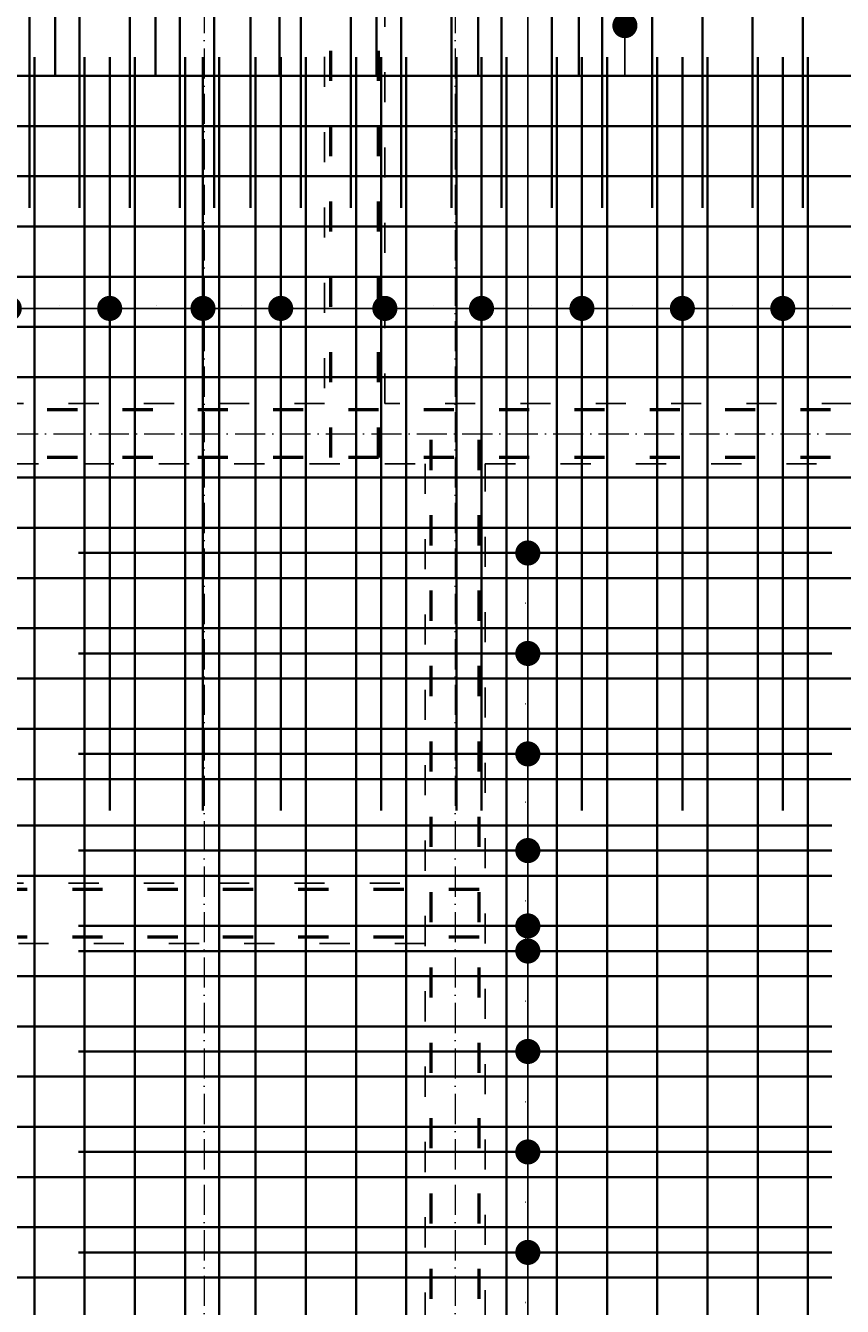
# Model space of a CAD drawing. Header units: millimetres. Extents: x 300938 to 312016, y 11971 to 20881.
# Tile 189 of 239: x 309958 to 310283, y 16572 to 17082. Entities that reach past the tile are written whole.
import ezdxf

# ---------------------------------------------------------------- set-up
doc = ezdxf.new("R2010")
doc.units = ezdxf.units.MM
doc.linetypes.add('ACAD_ISO03W100', pattern=[30, 12, -18])
doc.linetypes.add('ACAD_ISO10W100', pattern=[18, 12, -3, 0, -3])
for name, color, linetype, lineweight in [('konstrukcja wymiary', 1, 'Continuous', 13), ('osie', 5, 'ACAD_ISO10W100', 13), ('zbrojenie', 4, 'Continuous', 50), ('zbrojenie płyty', 141, 'Continuous', 35)]:
    doc.layers.add(name, color=color, linetype=linetype, lineweight=lineweight)
doc.layers.add('przerywane', color=6, linetype='ACAD_ISO03W100')
doc.styles.add('KONSTRUKCJA', font='romand.shx', dxfattribs={"oblique": 10})
doc.styles.get("Standard").update_dxf_attribs({"font": 'romand.shx', "oblique": 10})
doc.dimstyles.new('150', dxfattribs={"dimtxt": 10, "dimasz": 7, "dimexe": 1.25, "dimexo": 0.625, "dimgap": 3, "dimtad": 1, "dimdec": 0, "dimrnd": 0.5, "dimtxsty": 'KONSTRUKCJA', "dimblk": 'ARCHTICK', "dimcen": 2.5, "dimadec": 0, "dimazin": 0, "dimtfac": 1, "dimtdec": 0, "dimtix": 1, "dimtmove": 0, "dimatfit": 3, "dimfxl": 4, "dimfxlon": 1, "dimarcsym": 0})
doc.dimstyles.new('kropki', dxfattribs={"dimtxt": 0.001, "dimasz": 10, "dimexe": 1.25, "dimexo": 0.625, "dimgap": 1, "dimtad": 1, "dimtxsty": 'Standard', "dimblk": 'DOT', "dimcen": 2.5, "dimadec": 0, "dimazin": 0, "dimtfac": 1, "dimtmove": 0, "dimatfit": 3, "dimfxl": 1, "dimfxlon": 1, "dimarcsym": 0})

# ---------------------------------------------------------------- blocks, each defined once
blk = doc.blocks.new('_ArchTick')
at = {"color": 0, "linetype": 'ByBlock', "lineweight": 13, "const_width": 0.15}
blk.add_lwpolyline([(-0.5, -0.5), (0.5, 0.5)], dxfattribs=at)
blk = doc.blocks.new('*D1312')
at = {"layer": 'Defpoints', "color": 0, "transparency": 16777216}
for p in [(310572.63, 17601.22), (309884.63, 16740.22), (310572.63, 16613.22)]:
    blk.add_point(p, dxfattribs=at)
at = {"layer": 'konstrukcja wymiary', "color": 0, "lineweight": -2, "transparency": 16777216}
for p, q in [((309884.63, 17597.22), (309884.63, 17602.47)), ((309884.63, 17601.22), (310572.63, 17601.22)), ((310572.63, 17597.22), (310572.63, 17602.47))]:
    blk.add_line(p, q, dxfattribs=at)
at = {"layer": 'konstrukcja wymiary', "color": 0, "lineweight": -2, "transparency": 16777216, "xscale": 7, "yscale": 7, "zscale": 7, "rotation": 180}
blk.add_blockref('_ArchTick', (309884.63, 17601.22), dxfattribs=at)
at = {"layer": 'konstrukcja wymiary', "color": 0, "lineweight": -2, "transparency": 16777216, "xscale": 7, "yscale": 7, "zscale": 7}
blk.add_blockref('_ArchTick', (310572.63, 17601.22), dxfattribs=at)
at = {"layer": 'konstrukcja wymiary', "color": 0, "transparency": 16777216, "insert": (310228.63, 17609.22), "char_height": 10, "attachment_point": 5, "style": 'KONSTRUKCJA'}
blk.add_mtext('688', dxfattribs=at)
blk = doc.blocks.new('_Dot')
at = {"color": 0, "linetype": 'ByBlock', "lineweight": -2}
blk.add_line((-0.5, 0), (-1, 0), dxfattribs=at)
at = {"color": 0, "linetype": 'ByBlock', "const_width": 0.5}
blk.add_lwpolyline([(-0.25, 0, 1), (0.25, 0, 1)], format="xyb", close=True, dxfattribs=at)
blk = doc.blocks.new('*D1722')
at = {"layer": 'Defpoints', "color": 0, "transparency": 16777216}
for p in [(310207.13, 17101.72), (310196.24, 17081.72), (310207.13, 17081.72)]:
    blk.add_point(p, dxfattribs=at)
at = {"layer": 'konstrukcja wymiary', "color": 0, "lineweight": -2, "transparency": 16777216}
for p, q in [((310196.24, 17111.72), (310196.24, 17121.72)), ((310197.24, 17101.72), (310194.99, 17101.72)), ((310196.24, 17101.72), (310196.24, 17081.72)), ((310197.24, 17081.72), (310194.99, 17081.72)), ((310196.24, 17071.72), (310196.24, 17061.72))]:
    blk.add_line(p, q, dxfattribs=at)
at = {"layer": 'konstrukcja wymiary', "color": 0, "lineweight": -2, "transparency": 16777216, "xscale": 10, "yscale": 10, "zscale": 10}
for p, rotation in [((310196.24, 17101.72), 270), ((310196.24, 17081.72), 90)]:
    blk.add_blockref('_Dot', p, dxfattribs=dict(at, rotation=rotation))
at = {"layer": 'konstrukcja wymiary', "color": 0, "transparency": 16777216, "insert": (310195.24, 17091.72), "char_height": 0.001, "attachment_point": 5, "rotation": 90}
blk.add_mtext('20', dxfattribs=at)
blk = doc.blocks.new('*D1727')
at = {"layer": 'Defpoints', "color": 0, "transparency": 16777216}
for p in [(310147.13, 17131.72), (310149.13, 16871.72), (310157.58, 16871.72)]:
    blk.add_point(p, dxfattribs=at)
at = {"layer": 'konstrukcja wymiary', "color": 0, "lineweight": -2, "transparency": 16777216}
for p, q in [((310156.58, 17131.72), (310158.83, 17131.72)), ((310157.58, 17121.72), (310157.58, 16881.72)), ((310156.58, 16871.72), (310158.83, 16871.72))]:
    blk.add_line(p, q, dxfattribs=at)
at = {"layer": 'konstrukcja wymiary', "color": 0, "lineweight": -2, "transparency": 16777216, "xscale": 10, "yscale": 10, "zscale": 10}
for p, rotation in [((310157.58, 17131.72), 90), ((310157.58, 16871.72), 270)]:
    blk.add_blockref('_Dot', p, dxfattribs=dict(at, rotation=rotation))
at = {"layer": 'konstrukcja wymiary', "color": 0, "transparency": 16777216, "insert": (310156.58, 17001.72), "char_height": 0.001, "attachment_point": 5, "rotation": 90}
blk.add_mtext('260', dxfattribs=at)
blk = doc.blocks.new('*D1728')
at = {"layer": 'Defpoints', "color": 0, "transparency": 16777216}
for p in [(310149.13, 16871.72), (310149.13, 16831.72), (310157.58, 16831.72)]:
    blk.add_point(p, dxfattribs=at)
at = {"layer": 'konstrukcja wymiary', "color": 0, "lineweight": -2, "transparency": 16777216}
for p, q in [((310156.58, 16871.72), (310158.83, 16871.72)), ((310157.58, 16861.72), (310157.58, 16841.72)), ((310156.58, 16831.72), (310158.83, 16831.72))]:
    blk.add_line(p, q, dxfattribs=at)
at = {"layer": 'konstrukcja wymiary', "color": 0, "lineweight": -2, "transparency": 16777216, "xscale": 10, "yscale": 10, "zscale": 10}
for p, rotation in [((310157.58, 16871.72), 90), ((310157.58, 16831.72), 270)]:
    blk.add_blockref('_Dot', p, dxfattribs=dict(at, rotation=rotation))
at = {"layer": 'konstrukcja wymiary', "color": 0, "transparency": 16777216, "insert": (310156.58, 16851.72), "char_height": 0.001, "attachment_point": 5, "rotation": 90}
blk.add_mtext('40', dxfattribs=at)
blk = doc.blocks.new('*D1729')
at = {"layer": 'Defpoints', "color": 0, "transparency": 16777216}
for p in [(310149.13, 16831.72), (310149.13, 16791.72), (310157.58, 16791.72)]:
    blk.add_point(p, dxfattribs=at)
at = {"layer": 'konstrukcja wymiary', "color": 0, "lineweight": -2, "transparency": 16777216}
for p, q in [((310156.58, 16831.72), (310158.83, 16831.72)), ((310157.58, 16821.72), (310157.58, 16801.72)), ((310156.58, 16791.72), (310158.83, 16791.72))]:
    blk.add_line(p, q, dxfattribs=at)
at = {"layer": 'konstrukcja wymiary', "color": 0, "lineweight": -2, "transparency": 16777216, "xscale": 10, "yscale": 10, "zscale": 10}
for p, rotation in [((310157.58, 16831.72), 90), ((310157.58, 16791.72), 270)]:
    blk.add_blockref('_Dot', p, dxfattribs=dict(at, rotation=rotation))
at = {"layer": 'konstrukcja wymiary', "color": 0, "transparency": 16777216, "insert": (310156.58, 16811.72), "char_height": 0.001, "attachment_point": 5, "rotation": 90}
blk.add_mtext('40', dxfattribs=at)
blk = doc.blocks.new('*D1730')
at = {"layer": 'Defpoints', "color": 0, "transparency": 16777216}
for p in [(310149.13, 16791.72), (310149.13, 16753.22), (310157.58, 16753.22)]:
    blk.add_point(p, dxfattribs=at)
at = {"layer": 'konstrukcja wymiary', "color": 0, "lineweight": -2, "transparency": 16777216}
for p, q in [((310156.58, 16791.72), (310158.83, 16791.72)), ((310157.58, 16781.72), (310157.58, 16763.22)), ((310156.58, 16753.22), (310158.83, 16753.22))]:
    blk.add_line(p, q, dxfattribs=at)
at = {"layer": 'konstrukcja wymiary', "color": 0, "lineweight": -2, "transparency": 16777216, "xscale": 10, "yscale": 10, "zscale": 10}
for p, rotation in [((310157.58, 16791.72), 90), ((310157.58, 16753.22), 270)]:
    blk.add_blockref('_Dot', p, dxfattribs=dict(at, rotation=rotation))
at = {"layer": 'konstrukcja wymiary', "color": 0, "transparency": 16777216, "insert": (310156.58, 16772.47), "char_height": 0.001, "attachment_point": 5, "rotation": 90}
blk.add_mtext('38,5', dxfattribs=at)
blk = doc.blocks.new('*D1731')
at = {"layer": 'Defpoints', "color": 0, "transparency": 16777216}
for p in [(310149.13, 16753.22), (310149.13, 16713.22), (310157.58, 16713.22)]:
    blk.add_point(p, dxfattribs=at)
at = {"layer": 'konstrukcja wymiary', "color": 0, "lineweight": -2, "transparency": 16777216}
for p, q in [((310156.58, 16753.22), (310158.83, 16753.22)), ((310157.58, 16743.22), (310157.58, 16723.22)), ((310156.58, 16713.22), (310158.83, 16713.22))]:
    blk.add_line(p, q, dxfattribs=at)
at = {"layer": 'konstrukcja wymiary', "color": 0, "lineweight": -2, "transparency": 16777216, "xscale": 10, "yscale": 10, "zscale": 10}
for p, rotation in [((310157.58, 16753.22), 90), ((310157.58, 16713.22), 270)]:
    blk.add_blockref('_Dot', p, dxfattribs=dict(at, rotation=rotation))
at = {"layer": 'konstrukcja wymiary', "color": 0, "transparency": 16777216, "insert": (310156.58, 16733.22), "char_height": 0.001, "attachment_point": 5, "rotation": 90}
blk.add_mtext('40', dxfattribs=at)
blk = doc.blocks.new('*D1732')
at = {"layer": 'Defpoints', "color": 0, "transparency": 16777216}
for p in [(310149.13, 16713.22), (310149.13, 16673.22), (310157.58, 16673.22)]:
    blk.add_point(p, dxfattribs=at)
at = {"layer": 'konstrukcja wymiary', "color": 0, "lineweight": -2, "transparency": 16777216}
for p, q in [((310156.58, 16713.22), (310158.83, 16713.22)), ((310157.58, 16703.22), (310157.58, 16683.22)), ((310156.58, 16673.22), (310158.83, 16673.22))]:
    blk.add_line(p, q, dxfattribs=at)
at = {"layer": 'konstrukcja wymiary', "color": 0, "lineweight": -2, "transparency": 16777216, "xscale": 10, "yscale": 10, "zscale": 10}
for p, rotation in [((310157.58, 16713.22), 90), ((310157.58, 16673.22), 270)]:
    blk.add_blockref('_Dot', p, dxfattribs=dict(at, rotation=rotation))
at = {"layer": 'konstrukcja wymiary', "color": 0, "transparency": 16777216, "insert": (310156.58, 16693.22), "char_height": 0.001, "attachment_point": 5, "rotation": 90}
blk.add_mtext('40', dxfattribs=at)
blk = doc.blocks.new('*D1733')
at = {"layer": 'Defpoints', "color": 0, "transparency": 16777216}
for p in [(310149.13, 16673.22), (310149.13, 16633.22), (310157.58, 16633.22)]:
    blk.add_point(p, dxfattribs=at)
at = {"layer": 'konstrukcja wymiary', "color": 0, "lineweight": -2, "transparency": 16777216}
for p, q in [((310156.58, 16673.22), (310158.83, 16673.22)), ((310157.58, 16663.22), (310157.58, 16643.22)), ((310156.58, 16633.22), (310158.83, 16633.22))]:
    blk.add_line(p, q, dxfattribs=at)
at = {"layer": 'konstrukcja wymiary', "color": 0, "lineweight": -2, "transparency": 16777216, "xscale": 10, "yscale": 10, "zscale": 10}
for p, rotation in [((310157.58, 16673.22), 90), ((310157.58, 16633.22), 270)]:
    blk.add_blockref('_Dot', p, dxfattribs=dict(at, rotation=rotation))
at = {"layer": 'konstrukcja wymiary', "color": 0, "transparency": 16777216, "insert": (310156.58, 16653.22), "char_height": 0.001, "attachment_point": 5, "rotation": 90}
blk.add_mtext('40', dxfattribs=at)
blk = doc.blocks.new('*D1734')
at = {"layer": 'Defpoints', "color": 0, "transparency": 16777216}
for p in [(310149.13, 16633.22), (310149.13, 16593.22), (310157.58, 16593.22)]:
    blk.add_point(p, dxfattribs=at)
at = {"layer": 'konstrukcja wymiary', "color": 0, "lineweight": -2, "transparency": 16777216}
for p, q in [((310156.58, 16633.22), (310158.83, 16633.22)), ((310157.58, 16623.22), (310157.58, 16603.22)), ((310156.58, 16593.22), (310158.83, 16593.22))]:
    blk.add_line(p, q, dxfattribs=at)
at = {"layer": 'konstrukcja wymiary', "color": 0, "lineweight": -2, "transparency": 16777216, "xscale": 10, "yscale": 10, "zscale": 10}
for p, rotation in [((310157.58, 16633.22), 90), ((310157.58, 16593.22), 270)]:
    blk.add_blockref('_Dot', p, dxfattribs=dict(at, rotation=rotation))
at = {"layer": 'konstrukcja wymiary', "color": 0, "transparency": 16777216, "insert": (310156.58, 16613.22), "char_height": 0.001, "attachment_point": 5, "rotation": 90}
blk.add_mtext('40', dxfattribs=at)
blk = doc.blocks.new('*D1735')
at = {"layer": 'Defpoints', "color": 0, "transparency": 16777216}
for p in [(310149.13, 16593.22), (310149.13, 16553.22), (310157.58, 16553.22)]:
    blk.add_point(p, dxfattribs=at)
at = {"layer": 'konstrukcja wymiary', "color": 0, "lineweight": -2, "transparency": 16777216}
for p, q in [((310156.58, 16593.22), (310158.83, 16593.22)), ((310157.58, 16583.22), (310157.58, 16563.22)), ((310156.58, 16553.22), (310158.83, 16553.22))]:
    blk.add_line(p, q, dxfattribs=at)
at = {"layer": 'konstrukcja wymiary', "color": 0, "lineweight": -2, "transparency": 16777216, "xscale": 10, "yscale": 10, "zscale": 10}
for p, rotation in [((310157.58, 16593.22), 90), ((310157.58, 16553.22), 270)]:
    blk.add_blockref('_Dot', p, dxfattribs=dict(at, rotation=rotation))
at = {"layer": 'konstrukcja wymiary', "color": 0, "transparency": 16777216, "insert": (310156.58, 16573.22), "char_height": 0.001, "attachment_point": 5, "rotation": 90}
blk.add_mtext('40', dxfattribs=at)
blk = doc.blocks.new('*D1880')
at = {"layer": 'Defpoints', "color": 0, "transparency": 16777216}
for p in [(309991.01, 16969.11), (309951.01, 16961.72), (309991.01, 16961.72)]:
    blk.add_point(p, dxfattribs=at)
at = {"layer": 'konstrukcja wymiary', "color": 0, "lineweight": -2, "transparency": 16777216}
for p, q in [((309951.01, 16968.11), (309951.01, 16970.36)), ((309961.01, 16969.11), (309981.01, 16969.11)), ((309991.01, 16968.11), (309991.01, 16970.36))]:
    blk.add_line(p, q, dxfattribs=at)
at = {"layer": 'konstrukcja wymiary', "color": 0, "lineweight": -2, "transparency": 16777216, "xscale": 10, "yscale": 10, "zscale": 10, "rotation": 180}
blk.add_blockref('_Dot', (309951.01, 16969.11), dxfattribs=at)
at = {"layer": 'konstrukcja wymiary', "color": 0, "lineweight": -2, "transparency": 16777216, "xscale": 10, "yscale": 10, "zscale": 10}
blk.add_blockref('_Dot', (309991.01, 16969.11), dxfattribs=at)
at = {"layer": 'konstrukcja wymiary', "color": 0, "transparency": 16777216, "insert": (309971.01, 16970.11), "char_height": 0.001, "attachment_point": 5}
blk.add_mtext('40', dxfattribs=at)
blk = doc.blocks.new('*D1881')
at = {"layer": 'Defpoints', "color": 0, "transparency": 16777216}
for p in [(310028.18, 16969.11), (309991.01, 16961.72), (310028.18, 16961.72)]:
    blk.add_point(p, dxfattribs=at)
at = {"layer": 'konstrukcja wymiary', "color": 0, "lineweight": -2, "transparency": 16777216}
for p, q in [((309991.01, 16968.11), (309991.01, 16970.36)), ((310001.01, 16969.11), (310018.18, 16969.11)), ((310028.18, 16968.11), (310028.18, 16970.36))]:
    blk.add_line(p, q, dxfattribs=at)
at = {"layer": 'konstrukcja wymiary', "color": 0, "lineweight": -2, "transparency": 16777216, "xscale": 10, "yscale": 10, "zscale": 10, "rotation": 180}
blk.add_blockref('_Dot', (309991.01, 16969.11), dxfattribs=at)
at = {"layer": 'konstrukcja wymiary', "color": 0, "lineweight": -2, "transparency": 16777216, "xscale": 10, "yscale": 10, "zscale": 10}
blk.add_blockref('_Dot', (310028.18, 16969.11), dxfattribs=at)
at = {"layer": 'konstrukcja wymiary', "color": 0, "transparency": 16777216, "insert": (310009.59, 16970.11), "char_height": 0.001, "attachment_point": 5}
blk.add_mtext('37,16', dxfattribs=at)
blk = doc.blocks.new('*D1882')
at = {"layer": 'Defpoints', "color": 0, "transparency": 16777216}
for p in [(310059.13, 16969.11), (310028.18, 16961.72), (310059.13, 16961.72)]:
    blk.add_point(p, dxfattribs=at)
at = {"layer": 'konstrukcja wymiary', "color": 0, "lineweight": -2, "transparency": 16777216}
for p, q in [((310028.18, 16968.11), (310028.18, 16970.36)), ((310038.18, 16969.11), (310049.13, 16969.11)), ((310059.13, 16968.11), (310059.13, 16970.36))]:
    blk.add_line(p, q, dxfattribs=at)
at = {"layer": 'konstrukcja wymiary', "color": 0, "lineweight": -2, "transparency": 16777216, "xscale": 10, "yscale": 10, "zscale": 10, "rotation": 180}
blk.add_blockref('_Dot', (310028.18, 16969.11), dxfattribs=at)
at = {"layer": 'konstrukcja wymiary', "color": 0, "lineweight": -2, "transparency": 16777216, "xscale": 10, "yscale": 10, "zscale": 10}
blk.add_blockref('_Dot', (310059.13, 16969.11), dxfattribs=at)
at = {"layer": 'konstrukcja wymiary', "color": 0, "transparency": 16777216, "insert": (310043.65, 16970.11), "char_height": 0.001, "attachment_point": 5}
blk.add_mtext('30,95', dxfattribs=at)
blk = doc.blocks.new('*D1883')
at = {"layer": 'Defpoints', "color": 0, "transparency": 16777216}
for p in [(310100.63, 16969.11), (310059.13, 16961.72), (310100.63, 16961.72)]:
    blk.add_point(p, dxfattribs=at)
at = {"layer": 'konstrukcja wymiary', "color": 0, "lineweight": -2, "transparency": 16777216}
for p, q in [((310059.13, 16968.11), (310059.13, 16970.36)), ((310069.13, 16969.11), (310090.63, 16969.11)), ((310100.63, 16968.11), (310100.63, 16970.36))]:
    blk.add_line(p, q, dxfattribs=at)
at = {"layer": 'konstrukcja wymiary', "color": 0, "lineweight": -2, "transparency": 16777216, "xscale": 10, "yscale": 10, "zscale": 10, "rotation": 180}
blk.add_blockref('_Dot', (310059.13, 16969.11), dxfattribs=at)
at = {"layer": 'konstrukcja wymiary', "color": 0, "lineweight": -2, "transparency": 16777216, "xscale": 10, "yscale": 10, "zscale": 10}
blk.add_blockref('_Dot', (310100.63, 16969.11), dxfattribs=at)
at = {"layer": 'konstrukcja wymiary', "color": 0, "transparency": 16777216, "insert": (310079.88, 16970.11), "char_height": 0.001, "attachment_point": 5}
blk.add_mtext('41,5', dxfattribs=at)
blk = doc.blocks.new('*D1884')
at = {"layer": 'Defpoints', "color": 0, "transparency": 16777216}
for p in [(310139.13, 16969.11), (310100.63, 16961.72), (310139.13, 16961.72)]:
    blk.add_point(p, dxfattribs=at)
at = {"layer": 'konstrukcja wymiary', "color": 0, "lineweight": -2, "transparency": 16777216}
for p, q in [((310100.63, 16968.11), (310100.63, 16970.36)), ((310110.63, 16969.11), (310129.13, 16969.11)), ((310139.13, 16968.11), (310139.13, 16970.36))]:
    blk.add_line(p, q, dxfattribs=at)
at = {"layer": 'konstrukcja wymiary', "color": 0, "lineweight": -2, "transparency": 16777216, "xscale": 10, "yscale": 10, "zscale": 10, "rotation": 180}
blk.add_blockref('_Dot', (310100.63, 16969.11), dxfattribs=at)
at = {"layer": 'konstrukcja wymiary', "color": 0, "lineweight": -2, "transparency": 16777216, "xscale": 10, "yscale": 10, "zscale": 10}
blk.add_blockref('_Dot', (310139.13, 16969.11), dxfattribs=at)
at = {"layer": 'konstrukcja wymiary', "color": 0, "transparency": 16777216, "insert": (310119.88, 16970.11), "char_height": 0.001, "attachment_point": 5}
blk.add_mtext('38,5', dxfattribs=at)
blk = doc.blocks.new('*D1885')
at = {"layer": 'Defpoints', "color": 0, "transparency": 16777216}
for p in [(310179.13, 16969.11), (310139.13, 16961.72), (310179.13, 16961.72)]:
    blk.add_point(p, dxfattribs=at)
at = {"layer": 'konstrukcja wymiary', "color": 0, "lineweight": -2, "transparency": 16777216}
for p, q in [((310139.13, 16968.11), (310139.13, 16970.36)), ((310149.13, 16969.11), (310169.13, 16969.11)), ((310179.13, 16968.11), (310179.13, 16970.36))]:
    blk.add_line(p, q, dxfattribs=at)
at = {"layer": 'konstrukcja wymiary', "color": 0, "lineweight": -2, "transparency": 16777216, "xscale": 10, "yscale": 10, "zscale": 10, "rotation": 180}
blk.add_blockref('_Dot', (310139.13, 16969.11), dxfattribs=at)
at = {"layer": 'konstrukcja wymiary', "color": 0, "lineweight": -2, "transparency": 16777216, "xscale": 10, "yscale": 10, "zscale": 10}
blk.add_blockref('_Dot', (310179.13, 16969.11), dxfattribs=at)
at = {"layer": 'konstrukcja wymiary', "color": 0, "transparency": 16777216, "insert": (310159.13, 16970.11), "char_height": 0.001, "attachment_point": 5}
blk.add_mtext('40', dxfattribs=at)
blk = doc.blocks.new('*D1886')
at = {"layer": 'Defpoints', "color": 0, "transparency": 16777216}
for p in [(310219.13, 16969.11), (310179.13, 16961.72), (310219.13, 16961.72)]:
    blk.add_point(p, dxfattribs=at)
at = {"layer": 'konstrukcja wymiary', "color": 0, "lineweight": -2, "transparency": 16777216}
for p, q in [((310179.13, 16968.11), (310179.13, 16970.36)), ((310189.13, 16969.11), (310209.13, 16969.11)), ((310219.13, 16968.11), (310219.13, 16970.36))]:
    blk.add_line(p, q, dxfattribs=at)
at = {"layer": 'konstrukcja wymiary', "color": 0, "lineweight": -2, "transparency": 16777216, "xscale": 10, "yscale": 10, "zscale": 10, "rotation": 180}
blk.add_blockref('_Dot', (310179.13, 16969.11), dxfattribs=at)
at = {"layer": 'konstrukcja wymiary', "color": 0, "lineweight": -2, "transparency": 16777216, "xscale": 10, "yscale": 10, "zscale": 10}
blk.add_blockref('_Dot', (310219.13, 16969.11), dxfattribs=at)
at = {"layer": 'konstrukcja wymiary', "color": 0, "transparency": 16777216, "insert": (310199.13, 16970.11), "char_height": 0.001, "attachment_point": 5}
blk.add_mtext('40', dxfattribs=at)
blk = doc.blocks.new('*D1887')
at = {"layer": 'Defpoints', "color": 0, "transparency": 16777216}
for p in [(310259.13, 16969.11), (310219.13, 16961.72), (310259.13, 16961.72)]:
    blk.add_point(p, dxfattribs=at)
at = {"layer": 'konstrukcja wymiary', "color": 0, "lineweight": -2, "transparency": 16777216}
for p, q in [((310219.13, 16968.11), (310219.13, 16970.36)), ((310229.13, 16969.11), (310249.13, 16969.11)), ((310259.13, 16968.11), (310259.13, 16970.36))]:
    blk.add_line(p, q, dxfattribs=at)
at = {"layer": 'konstrukcja wymiary', "color": 0, "lineweight": -2, "transparency": 16777216, "xscale": 10, "yscale": 10, "zscale": 10, "rotation": 180}
blk.add_blockref('_Dot', (310219.13, 16969.11), dxfattribs=at)
at = {"layer": 'konstrukcja wymiary', "color": 0, "lineweight": -2, "transparency": 16777216, "xscale": 10, "yscale": 10, "zscale": 10}
blk.add_blockref('_Dot', (310259.13, 16969.11), dxfattribs=at)
at = {"layer": 'konstrukcja wymiary', "color": 0, "transparency": 16777216, "insert": (310239.13, 16970.11), "char_height": 0.001, "attachment_point": 5}
blk.add_mtext('40', dxfattribs=at)
blk = doc.blocks.new('*D1888')
at = {"layer": 'Defpoints', "color": 0, "transparency": 16777216}
for p in [(310299.13, 16969.11), (310259.13, 16961.72), (310299.13, 16941.72)]:
    blk.add_point(p, dxfattribs=at)
at = {"layer": 'konstrukcja wymiary', "color": 0, "lineweight": -2, "transparency": 16777216}
for p, q in [((310259.13, 16968.11), (310259.13, 16970.36)), ((310269.13, 16969.11), (310289.13, 16969.11)), ((310299.13, 16968.11), (310299.13, 16970.36))]:
    blk.add_line(p, q, dxfattribs=at)
at = {"layer": 'konstrukcja wymiary', "color": 0, "lineweight": -2, "transparency": 16777216, "xscale": 10, "yscale": 10, "zscale": 10, "rotation": 180}
blk.add_blockref('_Dot', (310259.13, 16969.11), dxfattribs=at)
at = {"layer": 'konstrukcja wymiary', "color": 0, "lineweight": -2, "transparency": 16777216, "xscale": 10, "yscale": 10, "zscale": 10}
blk.add_blockref('_Dot', (310299.13, 16969.11), dxfattribs=at)
at = {"layer": 'konstrukcja wymiary', "color": 0, "transparency": 16777216, "insert": (310279.13, 16970.11), "char_height": 0.001, "attachment_point": 5}
blk.add_mtext('40', dxfattribs=at)
blk = doc.blocks.new('*D2045')
at = {"layer": 'Defpoints', "color": 0, "transparency": 16777216}
for p in [(310157.58, 16723.22), (310169.13, 16723.22), (310149.13, 16713.22)]:
    blk.add_point(p, dxfattribs=at)
at = {"layer": 'konstrukcja wymiary', "color": 0, "lineweight": -2, "transparency": 16777216}
for p, q in [((310157.58, 16733.22), (310157.58, 16743.22)), ((310158.58, 16723.22), (310156.33, 16723.22)), ((310157.58, 16713.22), (310157.58, 16723.22)), ((310156.58, 16713.22), (310158.83, 16713.22)), ((310157.58, 16703.22), (310157.58, 16693.22))]:
    blk.add_line(p, q, dxfattribs=at)
at = {"layer": 'konstrukcja wymiary', "color": 0, "lineweight": -2, "transparency": 16777216, "xscale": 10, "yscale": 10, "zscale": 10}
for p, rotation in [((310157.58, 16723.22), 270), ((310157.58, 16713.22), 90)]:
    blk.add_blockref('_Dot', p, dxfattribs=dict(at, rotation=rotation))
at = {"layer": 'konstrukcja wymiary', "color": 0, "transparency": 16777216, "insert": (310156.58, 16718.22), "char_height": 0.001, "attachment_point": 5, "rotation": 90}
blk.add_mtext('10', dxfattribs=at)

msp = doc.modelspace()

# ---------------------------------------------------------------- linework, layer by layer
at = {"layer": 'osie'}
for p, q in [((310028.631, 17706.148), (310028.631, 16196.332)), ((310128.631, 17706.148), (310128.631, 16196.332)), ((308773.963, 16919.224), (310778.683, 16919.224))]:
    msp.add_line(p, q, dxfattribs=at)
at = {"layer": 'przerywane'}
for p, q in [((310100.631, 16931.224), (310100.631, 17213.324)), ((310076.631, 17189.324), (310076.631, 16931.224)), ((310076.631, 16931.224), (309420.631, 16931.224)), ((310316.631, 16931.224), (310100.631, 16931.224)), ((309620.631, 16907.224), (310116.631, 16907.224)), ((310116.631, 16907.224), (310116.631, 16356.224)), ((310140.631, 16907.224), (310736.748, 16907.224)), ((310140.631, 16296.224), (310140.631, 16907.224)), ((309884.631, 16740.224), (310116.631, 16740.224)), ((310116.631, 16716.224), (309884.631, 16716.224))]:
    msp.add_line(p, q, dxfattribs=at)
at = {"layer": 'zbrojenie', "linetype": 'ACAD_ISO03W100'}
for p, q in [((310079.131, 16909.724), (310079.131, 17210.824)), ((310098.131, 16909.724), (310098.131, 17210.824)), ((310758.131, 16928.724), (308979.131, 16928.724)), ((310119.131, 16274.724), (310119.131, 16928.724)), ((310138.131, 16274.724), (310138.131, 16928.724)), ((310758.131, 16909.724), (308979.131, 16909.724)), ((310138.131, 16737.724), (309887.131, 16737.724)), ((310138.131, 16718.724), (309887.131, 16718.724))]:
    msp.add_line(p, q, dxfattribs=at)
at = {"layer": 'zbrojenie płyty'}
for p, q in [((310019.014, 17508.724), (310019.014, 17009.224)), ((310032.631, 17508.724), (310032.631, 17009.224)), ((310047.131, 17508.724), (310047.131, 17009.224)), ((310067.131, 17508.724), (310067.131, 17009.224)), ((310087.131, 17508.724), (310087.131, 17009.224)), ((310107.131, 17508.724), (310107.131, 17009.224)), ((310127.131, 17508.724), (310127.131, 17009.224)), ((310147.131, 17508.724), (310147.131, 17009.224)), ((310167.131, 17508.724), (310167.131, 17009.224)), ((310187.131, 17508.724), (310187.131, 17009.224)), ((310207.131, 17508.724), (310207.131, 17009.224)), ((310227.131, 17508.724), (310227.131, 17009.224)), ((310247.131, 17508.724), (310247.131, 17009.224)), ((310267.131, 17508.724), (310267.131, 17009.224)), ((310058.631, 17362.036), (310058.631, 17062.036)), ((310097.272, 17362.036), (310097.272, 17062.036)), ((310137.76, 17362.036), (310137.76, 17062.036)), ((310177.833, 17362.036), (310177.833, 17062.036)), ((309959.014, 17201.724), (309959.014, 17009.224)), ((309969.248, 17201.724), (309969.248, 17062.036)), ((309979.014, 17201.724), (309979.014, 17009.224)), ((309999.014, 17201.724), (309999.014, 17009.224)), ((310009.257, 17201.724), (310009.257, 17062.036)), ((309961.014, 17069.224), (309961.014, 16334.724)), ((309981.014, 17069.224), (309981.014, 16334.724)), ((309991.014, 17069.224), (309991.014, 16769.224)), ((310001.014, 17069.224), (310001.014, 16334.724)), ((310021.014, 17069.224), (310021.014, 16334.724)), ((310028.176, 17069.224), (310028.176, 16769.224)), ((310034.631, 17069.224), (310034.631, 16334.724)), ((310049.131, 17069.224), (310049.131, 16334.724)), ((310059.131, 17069.224), (310059.131, 16769.224)), ((310069.131, 17069.224), (310069.131, 16334.724)), ((310089.131, 17069.224), (310089.131, 16334.724)), ((310099.131, 17069.224), (310099.131, 16769.224)), ((310109.131, 17069.224), (310109.131, 16334.724)), ((310129.131, 17069.224), (310129.131, 16769.224)), ((310139.131, 17069.224), (310139.131, 16769.224)), ((310149.131, 17069.224), (310149.131, 16274.724)), ((310169.131, 17069.224), (310169.131, 16274.724)), ((310179.131, 17069.224), (310179.131, 16769.224)), ((310189.131, 17069.224), (310189.131, 16274.724)), ((310209.131, 17069.224), (310209.131, 16274.724)), ((310219.131, 17069.224), (310219.131, 16769.224)), ((310229.131, 17069.224), (310229.131, 16274.724)), ((310249.131, 17069.224), (310249.131, 16274.724)), ((310259.131, 17069.224), (310259.131, 16769.224)), ((310269.131, 17069.224), (310269.131, 16274.724)), ((310758.131, 17061.724), (309838.631, 17061.724)), ((310758.131, 17041.724), (309838.631, 17041.724)), ((310758.131, 17021.724), (309838.631, 17021.724)), ((310758.131, 17001.724), (309838.631, 17001.724)), ((310758.131, 16981.724), (309838.631, 16981.724)), ((310758.131, 16961.724), (309838.631, 16961.724)), ((310758.131, 16941.724), (309838.631, 16941.724)), ((310760.131, 16901.724), (309840.631, 16901.724)), ((310760.131, 16881.724), (309840.631, 16881.724)), ((309978.631, 16871.724), (310278.631, 16871.724)), ((310760.131, 16861.724), (309840.631, 16861.724)), ((310760.131, 16841.724), (309840.631, 16841.724)), ((309978.631, 16831.724), (310278.631, 16831.724)), ((310760.131, 16821.724), (309840.631, 16821.724)), ((310760.131, 16801.724), (309840.631, 16801.724)), ((309978.631, 16791.724), (310278.631, 16791.724)), ((310760.131, 16781.724), (309840.631, 16781.724)), ((309458.631, 16763.224), (310278.631, 16763.224)), ((309978.631, 16753.224), (310278.631, 16753.224)), ((309458.631, 16743.224), (310278.631, 16743.224)), ((309978.631, 16723.224), (310278.631, 16723.224)), ((309978.631, 16713.224), (310278.631, 16713.224)), ((309887.189, 16703.224), (310278.631, 16703.224)), ((309887.189, 16683.224), (310278.631, 16683.224)), ((309978.631, 16673.224), (310278.631, 16673.224)), ((309887.189, 16663.224), (310278.631, 16663.224)), ((309887.189, 16643.224), (310278.631, 16643.224)), ((309978.631, 16633.224), (310278.631, 16633.224)), ((309887.189, 16623.224), (310278.631, 16623.224)), ((309887.189, 16603.224), (310278.631, 16603.224)), ((309978.631, 16593.224), (310278.631, 16593.224)), ((309887.189, 16583.224), (310278.631, 16583.224))]:
    msp.add_line(p, q, dxfattribs=at)

# ---------------------------------------------------------------- dimensions: what is measured, and where the dimension line sits
at = {"layer": 'konstrukcja wymiary'}
for base, p1, p2, dimstyle, picture, middle in [((310572.631, 17601.224), (309884.631, 16740.224), (310572.631, 16613.224), '150', '*D1312', (310228.631, 17609.224)), ((309991.014, 16969.109), (309951.014, 16961.724), (309991.014, 16961.724), 'kropki', '*D1880', (309971.014, 16970.109)), ((310028.176, 16969.109), (309991.014, 16961.724), (310028.176, 16961.724), 'kropki', '*D1881', (310009.595, 16970.109)), ((310059.13105, 16969.10877), (310028.17606, 16961.72371), (310059.13105, 16961.72371), 'kropki', '*D1882', (310043.65356, 16970.10937)), ((310100.631, 16969.109), (310059.131, 16961.724), (310100.631, 16961.724), 'kropki', '*D1883', (310079.881, 16970.109)), ((310139.131, 16969.109), (310100.631, 16961.724), (310139.131, 16961.724), 'kropki', '*D1884', (310119.881, 16970.109)), ((310179.131, 16969.109), (310139.131, 16961.724), (310179.131, 16961.724), 'kropki', '*D1885', (310159.131, 16970.109)), ((310219.131, 16969.109), (310179.131, 16961.724), (310219.131, 16961.724), 'kropki', '*D1886', (310199.131, 16970.109)), ((310259.131, 16969.109), (310219.131, 16961.724), (310259.131, 16961.724), 'kropki', '*D1887', (310239.131, 16970.109)), ((310299.131, 16969.109), (310259.131, 16961.724), (310299.131, 16941.724), 'kropki', '*D1888', (310279.131, 16970.109))]:
    dim = msp.add_linear_dim(base=base, p1=p1, p2=p2, dimstyle=dimstyle, override={"dimtmove": 1}, dxfattribs=at)
    dim.commit()
    dim.dimension.update_dxf_attribs({"geometry": picture, "text_midpoint": middle})
for base, p1, p2, picture, middle in [((310157.578, 16871.724), (310147.131, 17131.724), (310149.131, 16871.724), '*D1727', (310156.578, 17001.724)), ((310196.237, 17081.724), (310207.131, 17101.724), (310207.131, 17081.724), '*D1722', (310195.236, 17091.724)), ((310157.578, 16831.724), (310149.131, 16871.724), (310149.131, 16831.724), '*D1728', (310156.578, 16851.724)), ((310157.578, 16791.724), (310149.131, 16831.724), (310149.131, 16791.724), '*D1729', (310156.578, 16811.724)), ((310157.578, 16753.224), (310149.131, 16791.724), (310149.131, 16753.224), '*D1730', (310156.578, 16772.474)), ((310157.578, 16713.224), (310149.131, 16753.224), (310149.131, 16713.224), '*D1731', (310156.578, 16733.224)), ((310157.578, 16723.224), (310149.131, 16713.224), (310169.131, 16723.224), '*D2045', (310156.578, 16718.224)), ((310157.578, 16673.224), (310149.131, 16713.224), (310149.131, 16673.224), '*D1732', (310156.578, 16693.224)), ((310157.578, 16633.224), (310149.131, 16673.224), (310149.131, 16633.224), '*D1733', (310156.578, 16653.224)), ((310157.578, 16593.224), (310149.131, 16633.224), (310149.131, 16593.224), '*D1734', (310156.578, 16613.224)), ((310157.578, 16553.224), (310149.131, 16593.224), (310149.131, 16553.224), '*D1735', (310156.578, 16573.224))]:
    dim = msp.add_linear_dim(base=base, p1=p1, p2=p2, angle=90, dimstyle='kropki', override={"dimtmove": 1}, dxfattribs=at)
    dim.commit()
    dim.dimension.update_dxf_attribs({"geometry": picture, "text_midpoint": middle})

doc.saveas('drawing.dxf')
